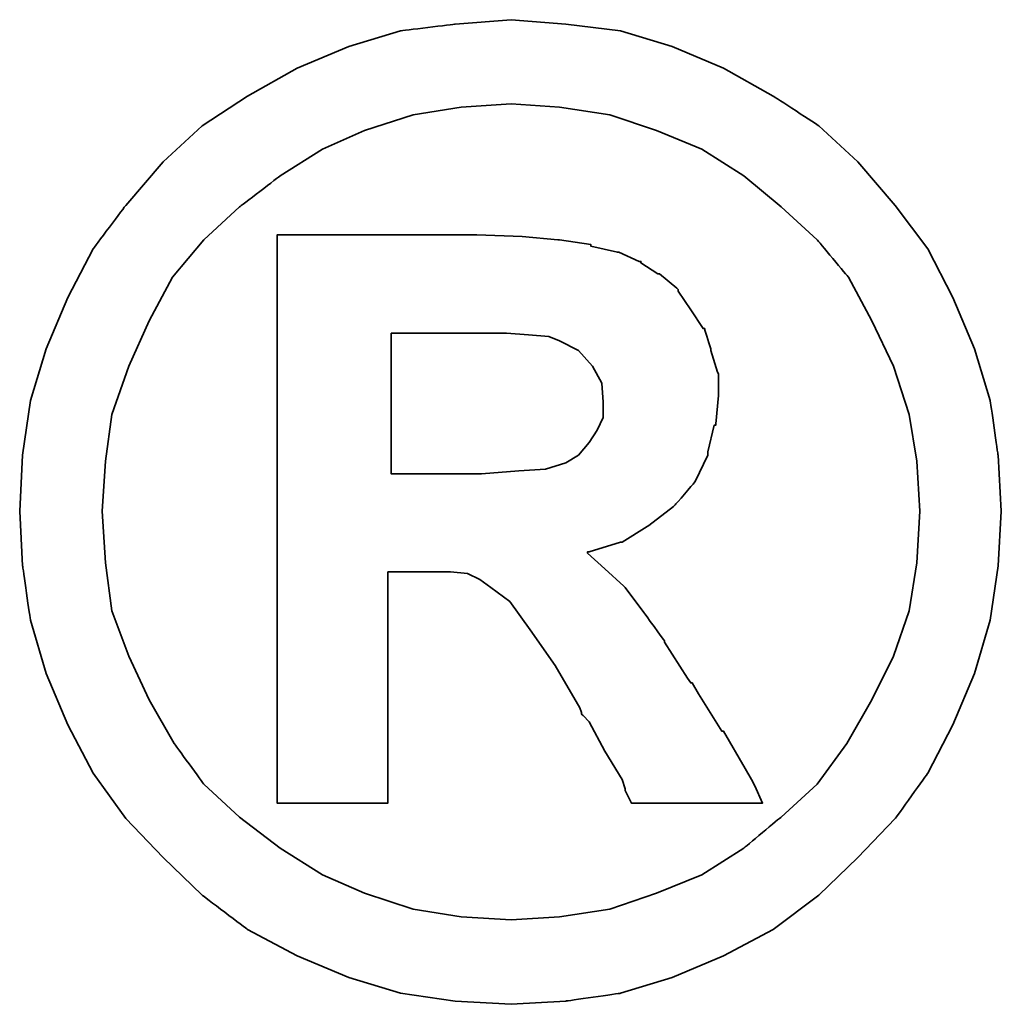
# Model space of a CAD drawing. Header units: inches. Extents: x 22 to 421, y 72 to 311.
# Tile 47 of 48: x 381.19 to 382.89, y 205.88 to 207.59. Entities that reach past the tile are written whole.
import ezdxf

# ---------------------------------------------------------------- set-up
doc = ezdxf.new("R2010")
doc.units = ezdxf.units.IN
doc.header["$LTSCALE"] = 0.4
doc.layers.add('DIM', color=4, linetype='Continuous')
doc.layers.add('layer 1', color=7, linetype='Continuous')

# ---------------------------------------------------------------- blocks, each defined once
blk = doc.blocks.new('TBI MOTION logo(完整正式版)')
at = {"layer": 'layer 1', "color": 22, "lineweight": 35}
for points, knots in [([(81.20634, 4.98624), (81.20634, 4.98624), (81.18649, 5.32862), (81.18649, 5.32862), (81.18649, 5.32862), (81.18649, 5.32862), (81.13886, 5.66206), (81.13886, 5.66206), (81.13886, 5.66206), (81.13886, 5.66206), (81.04359, 5.97764), (81.04359, 5.97764), (81.04359, 5.97764), (81.04359, 5.97764), (80.91061, 6.29124), (80.91061, 6.29124), (80.91061, 6.29124), (80.91061, 6.29124), (80.75778, 6.58697), (80.75778, 6.58697), (80.75778, 6.58697), (80.75778, 6.58697), (80.5593, 6.85294), (80.5593, 6.85294), (80.5593, 6.85294), (80.5593, 6.85294), (80.33105, 7.1189), (80.33105, 7.1189), (80.33105, 7.1189), (80.33105, 7.1189), (80.09287, 7.33921), (80.09287, 7.33921), (80.09287, 7.33921), (80.09287, 7.33921), (79.815, 7.51982), (79.815, 7.51982), (79.815, 7.51982), (79.815, 7.51982), (79.51133, 7.69051), (79.51133, 7.69051), (79.51133, 7.69051), (79.51133, 7.69051), (79.19773, 7.8235), (79.19773, 7.8235), (79.19773, 7.8235), (79.19773, 7.8235), (78.88215, 7.91877), (78.88215, 7.91877), (78.88215, 7.91877), (78.88215, 7.91877), (78.54871, 7.95846), (78.54871, 7.95846), (78.54871, 7.95846), (78.54871, 7.95846), (78.21526, 7.98625), (78.21526, 7.98625), (78.21526, 7.98625), (78.21526, 7.98625), (77.87388, 7.95846), (77.87388, 7.95846), (77.87388, 7.95846), (77.87388, 7.95846), (77.54044, 7.91877), (77.54044, 7.91877), (77.54044, 7.91877), (77.54044, 7.91877), (77.22485, 7.8235), (77.22485, 7.8235), (77.22485, 7.8235), (77.22485, 7.8235), (76.91027, 7.69051), (76.91027, 7.69051), (76.91027, 7.69051), (76.91027, 7.69051), (76.6056, 7.51982), (76.6056, 7.51982), (76.6056, 7.51982), (76.6056, 7.51982), (76.32972, 7.33921), (76.32972, 7.33921), (76.32972, 7.33921), (76.32972, 7.33921), (76.09154, 7.1189), (76.09154, 7.1189), (76.09154, 7.1189), (76.09154, 7.1189), (75.86329, 6.85294), (75.86329, 6.85294), (75.86329, 6.85294), (75.86329, 6.85294), (75.66382, 6.58697), (75.66382, 6.58697), (75.66382, 6.58697), (75.66382, 6.58697), (75.51099, 6.29124), (75.51099, 6.29124), (75.51099, 6.29124), (75.51099, 6.29124), (75.37702, 5.97764), (75.37702, 5.97764), (75.37702, 5.97764), (75.37702, 5.97764), (75.28175, 5.66206), (75.28175, 5.66206), (75.28175, 5.66206), (75.28175, 5.66206), (75.23411, 5.32862), (75.23411, 5.32862), (75.23411, 5.32862), (75.23411, 5.32862), (75.21625, 4.98624), (75.21625, 4.98624), (75.21625, 4.98624), (75.21625, 4.98624), (75.23411, 4.6528), (75.23411, 4.6528), (75.23411, 4.6528), (75.23411, 4.6528), (75.28175, 4.32035), (75.28175, 4.32035), (75.28175, 4.32035), (75.28175, 4.32035), (75.37702, 3.99583), (75.37702, 3.99583), (75.37702, 3.99583), (75.37702, 3.99583), (75.51099, 3.68224), (75.51099, 3.68224), (75.51099, 3.68224), (75.51099, 3.68224), (75.66382, 3.38749), (75.66382, 3.38749), (75.66382, 3.38749), (75.66382, 3.38749), (75.86329, 3.10963), (75.86329, 3.10963), (75.86329, 3.10963), (75.86329, 3.10963), (76.09154, 2.87145), (76.09154, 2.87145), (76.09154, 2.87145), (76.09154, 2.87145), (76.32972, 2.6432), (76.32972, 2.6432), (76.32972, 2.6432), (76.32972, 2.6432), (76.6056, 2.43381), (76.6056, 2.43381), (76.6056, 2.43381), (76.6056, 2.43381), (76.91027, 2.27205), (76.91027, 2.27205), (76.91027, 2.27205), (76.91027, 2.27205), (77.22485, 2.13906), (77.22485, 2.13906), (77.22485, 2.13906), (77.22485, 2.13906), (77.54044, 2.0438), (77.54044, 2.0438), (77.54044, 2.0438), (77.54044, 2.0438), (77.87388, 1.99616), (77.87388, 1.99616), (77.87388, 1.99616), (77.87388, 1.99616), (78.21526, 1.97631), (78.21526, 1.97631), (78.21526, 1.97631), (78.21526, 1.97631), (78.54871, 1.99616), (78.54871, 1.99616), (78.54871, 1.99616), (78.54871, 1.99616), (78.88215, 2.0438), (78.88215, 2.0438), (78.88215, 2.0438), (78.88215, 2.0438), (79.19773, 2.13906), (79.19773, 2.13906), (79.19773, 2.13906), (79.19773, 2.13906), (79.51133, 2.27205), (79.51133, 2.27205), (79.51133, 2.27205), (79.51133, 2.27205), (79.815, 2.43381), (79.815, 2.43381), (79.815, 2.43381), (79.815, 2.43381), (80.09287, 2.6432), (80.09287, 2.6432), (80.09287, 2.6432), (80.09287, 2.6432), (80.33105, 2.87145), (80.33105, 2.87145), (80.33105, 2.87145), (80.33105, 2.87145), (80.5593, 3.10963), (80.5593, 3.10963), (80.5593, 3.10963), (80.5593, 3.10963), (80.75778, 3.38749), (80.75778, 3.38749), (80.75778, 3.38749), (80.75778, 3.38749), (80.91061, 3.68224), (80.91061, 3.68224), (80.91061, 3.68224), (80.91061, 3.68224), (81.04359, 3.99583), (81.04359, 3.99583), (81.04359, 3.99583), (81.04359, 3.99583), (81.13886, 4.32035), (81.13886, 4.32035), (81.13886, 4.32035), (81.13886, 4.32035), (81.18649, 4.6528), (81.18649, 4.6528), (81.18649, 4.6528), (81.18649, 4.6528), (81.20634, 4.98624), (81.20634, 4.98624)], [0, 0, 0, 0, 0.0178571, 0.0178571, 0.0178571, 0.0178572, 0.0357143, 0.0357143, 0.0357143, 0.0357143, 0.0535714, 0.0535714, 0.0535714, 0.0535714, 0.0714286, 0.0714286, 0.0714286, 0.0714286, 0.0892857, 0.0892857, 0.0892857, 0.0892857, 0.1071429, 0.1071429, 0.1071429, 0.1071429, 0.125, 0.125, 0.125, 0.125, 0.1428571, 0.1428571, 0.1428571, 0.1428572, 0.1607143, 0.1607143, 0.1607143, 0.1607143, 0.1785714, 0.1785714, 0.1785714, 0.1785714, 0.1964286, 0.1964286, 0.1964286, 0.1964286, 0.2142857, 0.2142857, 0.2142857, 0.2142857, 0.2321429, 0.2321429, 0.2321429, 0.2321429, 0.25, 0.25, 0.25, 0.25, 0.2678571, 0.2678571, 0.2678571, 0.2678572, 0.2857143, 0.2857143, 0.2857143, 0.2857143, 0.3035714, 0.3035714, 0.3035714, 0.3035714, 0.3214286, 0.3214286, 0.3214286, 0.3214286, 0.3392857, 0.3392857, 0.3392857, 0.3392857, 0.3571429, 0.3571429, 0.3571429, 0.3571429, 0.375, 0.375, 0.375, 0.375, 0.3928571, 0.3928571, 0.3928571, 0.3928572, 0.4107143, 0.4107143, 0.4107143, 0.4107143, 0.4285714, 0.4285714, 0.4285714, 0.4285714, 0.4464286, 0.4464286, 0.4464286, 0.4464286, 0.4642857, 0.4642857, 0.4642857, 0.4642857, 0.4821429, 0.4821429, 0.4821429, 0.4821429, 0.5, 0.5, 0.5, 0.5, 0.5178571, 0.5178571, 0.5178571, 0.5178572, 0.5357143, 0.5357143, 0.5357143, 0.5357143, 0.5535714, 0.5535714, 0.5535714, 0.5535714, 0.5714286, 0.5714286, 0.5714286, 0.5714286, 0.5892857, 0.5892857, 0.5892857, 0.5892857, 0.6071429, 0.6071429, 0.6071429, 0.6071429, 0.625, 0.625, 0.625, 0.625, 0.6428571, 0.6428571, 0.6428571, 0.6428572, 0.6607143, 0.6607143, 0.6607143, 0.6607143, 0.6785714, 0.6785714, 0.6785714, 0.6785714, 0.6964286, 0.6964286, 0.6964286, 0.6964286, 0.7142857, 0.7142857, 0.7142857, 0.7142857, 0.7321429, 0.7321429, 0.7321429, 0.7321429, 0.75, 0.75, 0.75, 0.75, 0.7678571, 0.7678571, 0.7678571, 0.7678572, 0.7857143, 0.7857143, 0.7857143, 0.7857143, 0.8035714, 0.8035714, 0.8035714, 0.8035714, 0.8214286, 0.8214286, 0.8214286, 0.8214286, 0.8392857, 0.8392857, 0.8392857, 0.8392857, 0.8571429, 0.8571429, 0.8571429, 0.8571429, 0.875, 0.875, 0.875, 0.875, 0.8928571, 0.8928571, 0.8928571, 0.8928572, 0.9107143, 0.9107143, 0.9107143, 0.9107143, 0.9285714, 0.9285714, 0.9285714, 0.9285714, 0.9464286, 0.9464286, 0.9464286, 0.9464286, 0.9642857, 0.9642857, 0.9642857, 0.9642857, 0.9821429, 0.9821429, 0.9821429, 0.9821429, 1, 1, 1, 1]), ([(80.71014, 4.98624), (80.71014, 4.98624), (80.69129, 5.29091), (80.69129, 5.29091), (80.69129, 5.29091), (80.69129, 5.29091), (80.64464, 5.57672), (80.64464, 5.57672), (80.64464, 5.57672), (80.64464, 5.57672), (80.54937, 5.87245), (80.54937, 5.87245), (80.54937, 5.87245), (80.54937, 5.87245), (80.41639, 6.14833), (80.41639, 6.14833), (80.41639, 6.14833), (80.41639, 6.14833), (80.27349, 6.41429), (80.27349, 6.41429), (80.27349, 6.41429), (80.27349, 6.41429), (80.08295, 6.64255), (80.08295, 6.64255), (80.08295, 6.64255), (80.08295, 6.64255), (79.86264, 6.84301), (79.86264, 6.84301), (79.86264, 6.84301), (79.86264, 6.84301), (79.63439, 7.03355), (79.63439, 7.03355), (79.63439, 7.03355), (79.63439, 7.03355), (79.37835, 7.1963), (79.37835, 7.1963), (79.37835, 7.1963), (79.37835, 7.1963), (79.10246, 7.30944), (79.10246, 7.30944), (79.10246, 7.30944), (79.10246, 7.30944), (78.81665, 7.40471), (78.81665, 7.40471), (78.81665, 7.40471), (78.81665, 7.40471), (78.511, 7.45234), (78.511, 7.45234), (78.511, 7.45234), (78.511, 7.45234), (78.21526, 7.47219), (78.21526, 7.47219), (78.21526, 7.47219), (78.21526, 7.47219), (77.9106, 7.45234), (77.9106, 7.45234), (77.9106, 7.45234), (77.9106, 7.45234), (77.61685, 7.40471), (77.61685, 7.40471), (77.61685, 7.40471), (77.61685, 7.40471), (77.32012, 7.30944), (77.32012, 7.30944), (77.32012, 7.30944), (77.32012, 7.30944), (77.06309, 7.1963), (77.06309, 7.1963), (77.06309, 7.1963), (77.06309, 7.1963), (76.80606, 7.03355), (76.80606, 7.03355), (76.80606, 7.03355), (76.80606, 7.03355), (76.55797, 6.84301), (76.55797, 6.84301), (76.55797, 6.84301), (76.55797, 6.84301), (76.34063, 6.64255), (76.34063, 6.64255), (76.34063, 6.64255), (76.34063, 6.64255), (76.1491, 6.41429), (76.1491, 6.41429), (76.1491, 6.41429), (76.1491, 6.41429), (76.0062, 6.14833), (76.0062, 6.14833), (76.0062, 6.14833), (76.0062, 6.14833), (75.88314, 5.87245), (75.88314, 5.87245), (75.88314, 5.87245), (75.88314, 5.87245), (75.77794, 5.57672), (75.77794, 5.57672), (75.77794, 5.57672), (75.77794, 5.57672), (75.73924, 5.29091), (75.73924, 5.29091), (75.73924, 5.29091), (75.73924, 5.29091), (75.72039, 4.98624), (75.72039, 4.98624), (75.72039, 4.98624), (75.72039, 4.98624), (75.73924, 4.67165), (75.73924, 4.67165), (75.73924, 4.67165), (75.73924, 4.67165), (75.77794, 4.37791), (75.77794, 4.37791), (75.77794, 4.37791), (75.77794, 4.37791), (75.88314, 4.10102), (75.88314, 4.10102), (75.88314, 4.10102), (75.88314, 4.10102), (76.0062, 3.83407), (76.0062, 3.83407), (76.0062, 3.83407), (76.0062, 3.83407), (76.15902, 3.56811), (76.15902, 3.56811), (76.15902, 3.56811), (76.15902, 3.56811), (76.34063, 3.32001), (76.34063, 3.32001), (76.34063, 3.32001), (76.34063, 3.32001), (76.55797, 3.11955), (76.55797, 3.11955), (76.55797, 3.11955), (76.55797, 3.11955), (76.80606, 2.92901), (76.80606, 2.92901), (76.80606, 2.92901), (76.80606, 2.92901), (77.06309, 2.76725), (77.06309, 2.76725), (77.06309, 2.76725), (77.06309, 2.76725), (77.32012, 2.65412), (77.32012, 2.65412), (77.32012, 2.65412), (77.32012, 2.65412), (77.61685, 2.55786), (77.61685, 2.55786), (77.61685, 2.55786), (77.61685, 2.55786), (77.9106, 2.51022), (77.9106, 2.51022), (77.9106, 2.51022), (77.9106, 2.51022), (78.21526, 2.49137), (78.21526, 2.49137), (78.21526, 2.49137), (78.21526, 2.49137), (78.511, 2.51022), (78.511, 2.51022), (78.511, 2.51022), (78.511, 2.51022), (78.81665, 2.55786), (78.81665, 2.55786), (78.81665, 2.55786), (78.81665, 2.55786), (79.10246, 2.65412), (79.10246, 2.65412), (79.10246, 2.65412), (79.10246, 2.65412), (79.37835, 2.76725), (79.37835, 2.76725), (79.37835, 2.76725), (79.37835, 2.76725), (79.63439, 2.92901), (79.63439, 2.92901), (79.63439, 2.92901), (79.63439, 2.92901), (79.86264, 3.11955), (79.86264, 3.11955), (79.86264, 3.11955), (79.86264, 3.11955), (80.08295, 3.32001), (80.08295, 3.32001), (80.08295, 3.32001), (80.08295, 3.32001), (80.26356, 3.56811), (80.26356, 3.56811), (80.26356, 3.56811), (80.26356, 3.56811), (80.41639, 3.83407), (80.41639, 3.83407), (80.41639, 3.83407), (80.41639, 3.83407), (80.54937, 4.10102), (80.54937, 4.10102), (80.54937, 4.10102), (80.54937, 4.10102), (80.64464, 4.37791), (80.64464, 4.37791), (80.64464, 4.37791), (80.64464, 4.37791), (80.69129, 4.67165), (80.69129, 4.67165), (80.69129, 4.67165), (80.69129, 4.67165), (80.71014, 4.98624), (80.71014, 4.98624)], [0, 0, 0, 0, 0.0192308, 0.0192308, 0.0192308, 0.0192308, 0.0384615, 0.0384615, 0.0384615, 0.0384615, 0.0576923, 0.0576923, 0.0576923, 0.0576923, 0.0769231, 0.0769231, 0.0769231, 0.0769231, 0.0961538, 0.0961538, 0.0961538, 0.0961539, 0.1153846, 0.1153846, 0.1153846, 0.1153846, 0.1346154, 0.1346154, 0.1346154, 0.1346154, 0.1538462, 0.1538462, 0.1538462, 0.1538462, 0.1730769, 0.1730769, 0.1730769, 0.1730769, 0.1923077, 0.1923077, 0.1923077, 0.1923077, 0.2115385, 0.2115385, 0.2115385, 0.2115385, 0.2307692, 0.2307692, 0.2307692, 0.2307692, 0.25, 0.25, 0.25, 0.25, 0.2692308, 0.2692308, 0.2692308, 0.2692308, 0.2884615, 0.2884615, 0.2884615, 0.2884615, 0.3076923, 0.3076923, 0.3076923, 0.3076923, 0.3269231, 0.3269231, 0.3269231, 0.3269231, 0.3461538, 0.3461538, 0.3461538, 0.3461539, 0.3653846, 0.3653846, 0.3653846, 0.3653846, 0.3846154, 0.3846154, 0.3846154, 0.3846154, 0.4038462, 0.4038462, 0.4038462, 0.4038462, 0.4230769, 0.4230769, 0.4230769, 0.4230769, 0.4423077, 0.4423077, 0.4423077, 0.4423077, 0.4615385, 0.4615385, 0.4615385, 0.4615385, 0.4807692, 0.4807692, 0.4807692, 0.4807692, 0.5, 0.5, 0.5, 0.5, 0.5192308, 0.5192308, 0.5192308, 0.5192308, 0.5384615, 0.5384615, 0.5384615, 0.5384615, 0.5576923, 0.5576923, 0.5576923, 0.5576923, 0.5769231, 0.5769231, 0.5769231, 0.5769231, 0.5961538, 0.5961538, 0.5961538, 0.5961539, 0.6153846, 0.6153846, 0.6153846, 0.6153846, 0.6346154, 0.6346154, 0.6346154, 0.6346154, 0.6538462, 0.6538462, 0.6538462, 0.6538462, 0.6730769, 0.6730769, 0.6730769, 0.6730769, 0.6923077, 0.6923077, 0.6923077, 0.6923077, 0.7115385, 0.7115385, 0.7115385, 0.7115385, 0.7307692, 0.7307692, 0.7307692, 0.7307692, 0.75, 0.75, 0.75, 0.75, 0.7692308, 0.7692308, 0.7692308, 0.7692308, 0.7884615, 0.7884615, 0.7884615, 0.7884615, 0.8076923, 0.8076923, 0.8076923, 0.8076923, 0.8269231, 0.8269231, 0.8269231, 0.8269231, 0.8461538, 0.8461538, 0.8461538, 0.8461539, 0.8653846, 0.8653846, 0.8653846, 0.8653846, 0.8846154, 0.8846154, 0.8846154, 0.8846154, 0.9038462, 0.9038462, 0.9038462, 0.9038462, 0.9230769, 0.9230769, 0.9230769, 0.9230769, 0.9423077, 0.9423077, 0.9423077, 0.9423077, 0.9615385, 0.9615385, 0.9615385, 0.9615385, 0.9807692, 0.9807692, 0.9807692, 0.9807692, 1, 1, 1, 1]), ([(76.78721, 3.2823), (76.78721, 3.2823), (76.78721, 3.32001), (76.78721, 3.32001), (76.78721, 3.32001), (76.78721, 3.32001), (76.78721, 3.42422), (76.78721, 3.42422), (76.78721, 3.42422), (76.78721, 3.42422), (76.78721, 3.59689), (76.78721, 3.59689), (76.78721, 3.59689), (76.78721, 3.59689), (76.78721, 3.80529), (76.78721, 3.80529), (76.78721, 3.80529), (76.78721, 3.80529), (76.78721, 4.0524), (76.78721, 4.0524), (76.78721, 4.0524), (76.78721, 4.0524), (76.78721, 4.32035), (76.78721, 4.32035), (76.78721, 4.32035), (76.78721, 4.32035), (76.78721, 4.92868), (76.78721, 4.92868), (76.78721, 4.92868), (76.78721, 4.92868), (76.78721, 5.53801), (76.78721, 5.53801), (76.78721, 5.53801), (76.78721, 5.53801), (76.78721, 5.82482), (76.78721, 5.82482), (76.78721, 5.82482), (76.78721, 5.82482), (76.78721, 6.07291), (76.78721, 6.07291), (76.78721, 6.07291), (76.78721, 6.07291), (76.78721, 6.30017), (76.78721, 6.30017), (76.78721, 6.30017), (76.78721, 6.30017), (76.78721, 6.45399), (76.78721, 6.45399), (76.78721, 6.45399), (76.78721, 6.45399), (76.78721, 6.5572), (76.78721, 6.5572), (76.78721, 6.5572), (76.78721, 6.5572), (76.78721, 6.59689), (76.78721, 6.59689), (76.78721, 6.59689), (76.78721, 6.59689), (76.78721, 6.67232), (76.78721, 6.67232), (76.78721, 6.67232), (76.78721, 6.67232), (76.8537, 6.67232), (76.8537, 6.67232), (76.8537, 6.67232), (76.8537, 6.67232), (76.87355, 6.67232), (76.87355, 6.67232), (76.87355, 6.67232), (76.87355, 6.67232), (76.91027, 6.67232), (76.91027, 6.67232), (76.91027, 6.67232), (76.91027, 6.67232), (77.04424, 6.67232), (77.04424, 6.67232), (77.04424, 6.67232), (77.04424, 6.67232), (77.22485, 6.67232), (77.22485, 6.67232), (77.22485, 6.67232), (77.22485, 6.67232), (77.43524, 6.67232), (77.43524, 6.67232), (77.43524, 6.67232), (77.43524, 6.67232), (77.65357, 6.67232), (77.65357, 6.67232), (77.65357, 6.67232), (77.65357, 6.67232), (77.82625, 6.67232), (77.82625, 6.67232), (77.82625, 6.67232), (77.82625, 6.67232), (77.94037, 6.67232), (77.94037, 6.67232), (77.94037, 6.67232), (77.94037, 6.67232), (77.97709, 6.67232), (77.97709, 6.67232), (77.97709, 6.67232), (77.97709, 6.67232), (77.99694, 6.67232), (77.99694, 6.67232), (77.99694, 6.67232), (77.99694, 6.67232), (78.00686, 6.67232), (78.00686, 6.67232), (78.00686, 6.67232), (78.00686, 6.67232), (78.28275, 6.6624), (78.28275, 6.6624), (78.28275, 6.6624), (78.28275, 6.6624), (78.50107, 6.64255), (78.50107, 6.64255), (78.50107, 6.64255), (78.50107, 6.64255), (78.511, 6.64255), (78.511, 6.64255), (78.511, 6.64255), (78.511, 6.64255), (78.70154, 6.61476), (78.70154, 6.61476), (78.70154, 6.61476), (78.70154, 6.61476), (78.70154, 6.60483), (78.70154, 6.60483), (78.70154, 6.60483), (78.70154, 6.60483), (78.86429, 6.56713), (78.86429, 6.56713), (78.86429, 6.56713), (78.86429, 6.56713), (78.87223, 6.56713), (78.87223, 6.56713), (78.87223, 6.56713), (78.87223, 6.56713), (78.99727, 6.51056), (78.99727, 6.51056), (78.99727, 6.51056), (78.99727, 6.51056), (79.00719, 6.51056), (79.00719, 6.51056), (79.00719, 6.51056), (79.00719, 6.51056), (79.00719, 6.50162), (79.00719, 6.50162), (79.00719, 6.50162), (79.00719, 6.50162), (79.1104, 6.43415), (79.1104, 6.43415), (79.1104, 6.43415), (79.1104, 6.43415), (79.12132, 6.43415), (79.12132, 6.43415), (79.12132, 6.43415), (79.12132, 6.43415), (79.22552, 6.34781), (79.22552, 6.34781), (79.22552, 6.34781), (79.22552, 6.34781), (79.23544, 6.33888), (79.23544, 6.33888), (79.23544, 6.33888), (79.23544, 6.33888), (79.23544, 6.32895), (79.23544, 6.32895), (79.23544, 6.32895), (79.23544, 6.32895), (79.31087, 6.21483), (79.31087, 6.21483), (79.31087, 6.21483), (79.31087, 6.21483), (79.38629, 6.1007), (79.38629, 6.1007), (79.38629, 6.1007), (79.38629, 6.1007), (79.3972, 6.1007), (79.3972, 6.1007), (79.3972, 6.1007), (79.3972, 6.1007), (79.3972, 6.09078), (79.3972, 6.09078), (79.3972, 6.09078), (79.3972, 6.09078), (79.43392, 5.97764), (79.43392, 5.97764), (79.43392, 5.97764), (79.43392, 5.97764), (79.43392, 5.96772), (79.43392, 5.96772), (79.43392, 5.96772), (79.43392, 5.96772), (79.47362, 5.83474), (79.47362, 5.83474), (79.47362, 5.83474), (79.47362, 5.83474), (79.48156, 5.82482), (79.48156, 5.82482), (79.48156, 5.82482), (79.48156, 5.82482), (79.48156, 5.69977), (79.48156, 5.69977), (79.48156, 5.69977), (79.48156, 5.69977), (79.48156, 5.69183), (79.48156, 5.69183), (79.48156, 5.69183), (79.48156, 5.69183), (79.4637, 5.51915), (79.4637, 5.51915), (79.4637, 5.51915), (79.4637, 5.51915), (79.4637, 5.51122), (79.4637, 5.51122), (79.4637, 5.51122), (79.4637, 5.51122), (79.45377, 5.51122), (79.45377, 5.51122), (79.45377, 5.51122), (79.45377, 5.51122), (79.41507, 5.34847), (79.41507, 5.34847), (79.41507, 5.34847), (79.41507, 5.34847), (79.41507, 5.33854), (79.41507, 5.33854), (79.41507, 5.33854), (79.41507, 5.33854), (79.41507, 5.32862), (79.41507, 5.32862), (79.41507, 5.32862), (79.41507, 5.32862), (79.33865, 5.16785), (79.33865, 5.16785), (79.33865, 5.16785), (79.33865, 5.16785), (79.33071, 5.15693), (79.33071, 5.15693), (79.33071, 5.15693), (79.33071, 5.15693), (79.2156, 5.02495), (79.2156, 5.02495), (79.2156, 5.02495), (79.2156, 5.02495), (79.20567, 5.01502), (79.20567, 5.01502), (79.20567, 5.01502), (79.20567, 5.01502), (79.05483, 4.89991), (79.05483, 4.89991), (79.05483, 4.89991), (79.05483, 4.89991), (79.04491, 4.89197), (79.04491, 4.89197), (79.04491, 4.89197), (79.04491, 4.89197), (78.89208, 4.7967), (78.89208, 4.7967), (78.89208, 4.7967), (78.89208, 4.7967), (78.88215, 4.7967), (78.88215, 4.7967), (78.88215, 4.7967), (78.88215, 4.7967), (78.69161, 4.73913), (78.69161, 4.73913), (78.69161, 4.73913), (78.69161, 4.73913), (78.68169, 4.73913), (78.68169, 4.73913), (78.68169, 4.73913), (78.68169, 4.73913), (78.68169, 4.72921), (78.68169, 4.72921), (78.68169, 4.72921), (78.68169, 4.72921), (78.78688, 4.63394), (78.78688, 4.63394), (78.78688, 4.63394), (78.78688, 4.63394), (78.902, 4.52875), (78.902, 4.52875), (78.902, 4.52875), (78.902, 4.52875), (78.91093, 4.52081), (78.91093, 4.52081), (78.91093, 4.52081), (78.91093, 4.52081), (79.02506, 4.36798), (79.02506, 4.36798), (79.02506, 4.36798), (79.02506, 4.36798), (79.1501, 4.1953), (79.1501, 4.1953), (79.1501, 4.1953), (79.1501, 4.1953), (79.1501, 4.18736), (79.1501, 4.18736), (79.1501, 4.18736), (79.1501, 4.18736), (79.29201, 3.96705), (79.29201, 3.96705), (79.29201, 3.96705), (79.29201, 3.96705), (79.31087, 3.93828), (79.31087, 3.93828), (79.31087, 3.93828), (79.31087, 3.93828), (79.32079, 3.93828), (79.32079, 3.93828), (79.32079, 3.93828), (79.32079, 3.93828), (79.3585, 3.87178), (79.3585, 3.87178), (79.3585, 3.87178), (79.3585, 3.87178), (79.50141, 3.64353), (79.50141, 3.64353), (79.50141, 3.64353), (79.50141, 3.64353), (79.51133, 3.64353), (79.51133, 3.64353), (79.51133, 3.64353), (79.51133, 3.64353), (79.64431, 3.41528), (79.64431, 3.41528), (79.64431, 3.41528), (79.64431, 3.41528), (79.68202, 3.3478), (79.68202, 3.3478), (79.68202, 3.3478), (79.68202, 3.3478), (79.70187, 3.31009), (79.70187, 3.31009), (79.70187, 3.31009), (79.70187, 3.31009), (79.7495, 3.2049), (79.7495, 3.2049), (79.7495, 3.2049), (79.7495, 3.2049), (79.64431, 3.2049), (79.64431, 3.2049), (79.64431, 3.2049), (79.64431, 3.2049), (79.62546, 3.2049), (79.62546, 3.2049), (79.62546, 3.2049), (79.62546, 3.2049), (79.53912, 3.2049), (79.53912, 3.2049), (79.53912, 3.2049), (79.53912, 3.2049), (79.31087, 3.2049), (79.31087, 3.2049), (79.31087, 3.2049), (79.31087, 3.2049), (79.08262, 3.2049), (79.08262, 3.2049), (79.08262, 3.2049), (79.08262, 3.2049), (79.00719, 3.2049), (79.00719, 3.2049), (79.00719, 3.2049), (79.00719, 3.2049), (78.98735, 3.2049), (78.98735, 3.2049), (78.98735, 3.2049), (78.98735, 3.2049), (78.94964, 3.2049), (78.94964, 3.2049), (78.94964, 3.2049), (78.94964, 3.2049), (78.92979, 3.24459), (78.92979, 3.24459), (78.92979, 3.24459), (78.92979, 3.24459), (78.91093, 3.2823), (78.91093, 3.2823), (78.91093, 3.2823), (78.91093, 3.2823), (78.91093, 3.29223), (78.91093, 3.29223), (78.91093, 3.29223), (78.91093, 3.29223), (78.89208, 3.3478), (78.89208, 3.3478), (78.89208, 3.3478), (78.89208, 3.3478), (78.78688, 3.52048), (78.78688, 3.52048), (78.78688, 3.52048), (78.78688, 3.52048), (78.69161, 3.7001), (78.69161, 3.7001), (78.69161, 3.7001), (78.69161, 3.7001), (78.6539, 3.7388), (78.6539, 3.7388), (78.6539, 3.7388), (78.6539, 3.7388), (78.64398, 3.74873), (78.64398, 3.74873), (78.64398, 3.74873), (78.64398, 3.74873), (78.64398, 3.75766), (78.64398, 3.75766), (78.64398, 3.75766), (78.64398, 3.75766), (78.63405, 3.78644), (78.63405, 3.78644), (78.63405, 3.78644), (78.63405, 3.78644), (78.48321, 4.04347), (78.48321, 4.04347), (78.48321, 4.04347), (78.48321, 4.04347), (78.33038, 4.2618), (78.33038, 4.2618), (78.33038, 4.2618), (78.33038, 4.2618), (78.20732, 4.43447), (78.20732, 4.43447), (78.20732, 4.43447), (78.20732, 4.43447), (78.09221, 4.52081), (78.09221, 4.52081), (78.09221, 4.52081), (78.09221, 4.52081), (78.02472, 4.56845), (78.02472, 4.56845), (78.02472, 4.56845), (78.02472, 4.56845), (77.9493, 4.60616), (77.9493, 4.60616), (77.9493, 4.60616), (77.9493, 4.60616), (77.8451, 4.61608), (77.8451, 4.61608), (77.8451, 4.61608), (77.8451, 4.61608), (77.71113, 4.61608), (77.71113, 4.61608), (77.71113, 4.61608), (77.71113, 4.61608), (77.69128, 4.61608), (77.69128, 4.61608), (77.69128, 4.61608), (77.69128, 4.61608), (77.67342, 4.61608), (77.67342, 4.61608), (77.67342, 4.61608), (77.67342, 4.61608), (77.5583, 4.61608), (77.5583, 4.61608), (77.5583, 4.61608), (77.5583, 4.61608), (77.46303, 4.61608), (77.46303, 4.61608), (77.46303, 4.61608), (77.46303, 4.61608), (77.46303, 4.54761), (77.46303, 4.54761), (77.46303, 4.54761), (77.46303, 4.54761), (77.46303, 4.47318), (77.46303, 4.47318), (77.46303, 4.47318), (77.46303, 4.47318), (77.46303, 4.24294), (77.46303, 4.24294), (77.46303, 4.24294), (77.46303, 4.24294), (77.46303, 3.99583), (77.46303, 3.99583), (77.46303, 3.99583), (77.46303, 3.99583), (77.46303, 3.72888), (77.46303, 3.72888), (77.46303, 3.72888), (77.46303, 3.72888), (77.46303, 3.51055), (77.46303, 3.51055), (77.46303, 3.51055), (77.46303, 3.51055), (77.46303, 3.42422), (77.46303, 3.42422), (77.46303, 3.42422), (77.46303, 3.42422), (77.46303, 3.35773), (77.46303, 3.35773), (77.46303, 3.35773), (77.46303, 3.35773), (77.46303, 3.30017), (77.46303, 3.30017), (77.46303, 3.30017), (77.46303, 3.30017), (77.46303, 3.2823), (77.46303, 3.2823), (77.46303, 3.2823), (77.46303, 3.2823), (77.46303, 3.2049), (77.46303, 3.2049), (77.46303, 3.2049), (77.46303, 3.2049), (77.39753, 3.2049), (77.39753, 3.2049), (77.39753, 3.2049), (77.39753, 3.2049), (77.37768, 3.2049), (77.37768, 3.2049), (77.37768, 3.2049), (77.37768, 3.2049), (77.32012, 3.2049), (77.32012, 3.2049), (77.32012, 3.2049), (77.32012, 3.2049), (77.12165, 3.2049), (77.12165, 3.2049), (77.12165, 3.2049), (77.12165, 3.2049), (76.94897, 3.2049), (76.94897, 3.2049), (76.94897, 3.2049), (76.94897, 3.2049), (76.8924, 3.2049), (76.8924, 3.2049), (76.8924, 3.2049), (76.8924, 3.2049), (76.8537, 3.2049), (76.8537, 3.2049), (76.8537, 3.2049), (76.8537, 3.2049), (76.78721, 3.2049), (76.78721, 3.2049), (76.78721, 3.2049), (76.78721, 3.2049), (76.78721, 3.2823), (76.78721, 3.2823)], [0, 0, 0, 0, 0.0074074, 0.0074074, 0.0074074, 0.0074074, 0.0148148, 0.0148148, 0.0148148, 0.0148148, 0.0222222, 0.0222222, 0.0222222, 0.0222222, 0.0296296, 0.0296296, 0.0296296, 0.0296296, 0.037037, 0.037037, 0.037037, 0.037037, 0.0444444, 0.0444444, 0.0444444, 0.0444445, 0.0518519, 0.0518519, 0.0518519, 0.0518519, 0.0592593, 0.0592593, 0.0592593, 0.0592593, 0.0666667, 0.0666667, 0.0666667, 0.0666667, 0.0740741, 0.0740741, 0.0740741, 0.0740741, 0.0814815, 0.0814815, 0.0814815, 0.0814815, 0.0888889, 0.0888889, 0.0888889, 0.0888889, 0.0962963, 0.0962963, 0.0962963, 0.0962963, 0.1037037, 0.1037037, 0.1037037, 0.1037037, 0.1111111, 0.1111111, 0.1111111, 0.1111111, 0.1185185, 0.1185185, 0.1185185, 0.1185185, 0.1259259, 0.1259259, 0.1259259, 0.1259259, 0.1333333, 0.1333333, 0.1333333, 0.1333333, 0.1407407, 0.1407407, 0.1407407, 0.1407408, 0.1481481, 0.1481481, 0.1481481, 0.1481482, 0.1555556, 0.1555556, 0.1555556, 0.1555556, 0.162963, 0.162963, 0.162963, 0.162963, 0.1703704, 0.1703704, 0.1703704, 0.1703704, 0.1777778, 0.1777778, 0.1777778, 0.1777778, 0.1851852, 0.1851852, 0.1851852, 0.1851852, 0.1925926, 0.1925926, 0.1925926, 0.1925926, 0.2, 0.2, 0.2, 0.2, 0.2074074, 0.2074074, 0.2074074, 0.2074074, 0.2148148, 0.2148148, 0.2148148, 0.2148148, 0.2222222, 0.2222222, 0.2222222, 0.2222222, 0.2296296, 0.2296296, 0.2296296, 0.2296296, 0.237037, 0.237037, 0.237037, 0.237037, 0.2444444, 0.2444444, 0.2444444, 0.2444445, 0.2518519, 0.2518519, 0.2518519, 0.2518519, 0.2592593, 0.2592593, 0.2592593, 0.2592593, 0.2666667, 0.2666667, 0.2666667, 0.2666667, 0.2740741, 0.2740741, 0.2740741, 0.2740741, 0.2814815, 0.2814815, 0.2814815, 0.2814815, 0.2888889, 0.2888889, 0.2888889, 0.2888889, 0.2962963, 0.2962963, 0.2962963, 0.2962963, 0.3037037, 0.3037037, 0.3037037, 0.3037037, 0.3111111, 0.3111111, 0.3111111, 0.3111111, 0.3185185, 0.3185185, 0.3185185, 0.3185185, 0.3259259, 0.3259259, 0.3259259, 0.3259259, 0.3333333, 0.3333333, 0.3333333, 0.3333333, 0.3407407, 0.3407407, 0.3407407, 0.3407408, 0.3481481, 0.3481481, 0.3481481, 0.3481482, 0.3555556, 0.3555556, 0.3555556, 0.3555556, 0.362963, 0.362963, 0.362963, 0.362963, 0.3703704, 0.3703704, 0.3703704, 0.3703704, 0.3777778, 0.3777778, 0.3777778, 0.3777778, 0.3851852, 0.3851852, 0.3851852, 0.3851852, 0.3925926, 0.3925926, 0.3925926, 0.3925926, 0.4, 0.4, 0.4, 0.4, 0.4074074, 0.4074074, 0.4074074, 0.4074074, 0.4148148, 0.4148148, 0.4148148, 0.4148148, 0.4222222, 0.4222222, 0.4222222, 0.4222222, 0.4296296, 0.4296296, 0.4296296, 0.4296296, 0.437037, 0.437037, 0.437037, 0.437037, 0.4444444, 0.4444444, 0.4444444, 0.4444445, 0.4518519, 0.4518519, 0.4518519, 0.4518519, 0.4592593, 0.4592593, 0.4592593, 0.4592593, 0.4666667, 0.4666667, 0.4666667, 0.4666667, 0.4740741, 0.4740741, 0.4740741, 0.4740741, 0.4814815, 0.4814815, 0.4814815, 0.4814815, 0.4888889, 0.4888889, 0.4888889, 0.4888889, 0.4962963, 0.4962963, 0.4962963, 0.4962963, 0.5037037, 0.5037037, 0.5037037, 0.5037037, 0.5111111, 0.5111111, 0.5111111, 0.5111111, 0.5185185, 0.5185185, 0.5185185, 0.5185185, 0.5259259, 0.5259259, 0.5259259, 0.5259259, 0.5333333, 0.5333333, 0.5333333, 0.5333333, 0.5407407, 0.5407407, 0.5407407, 0.5407408, 0.5481481, 0.5481481, 0.5481481, 0.5481482, 0.5555556, 0.5555556, 0.5555556, 0.5555556, 0.562963, 0.562963, 0.562963, 0.562963, 0.5703704, 0.5703704, 0.5703704, 0.5703704, 0.5777778, 0.5777778, 0.5777778, 0.5777778, 0.5851852, 0.5851852, 0.5851852, 0.5851852, 0.5925926, 0.5925926, 0.5925926, 0.5925926, 0.6, 0.6, 0.6, 0.6, 0.6074074, 0.6074074, 0.6074074, 0.6074074, 0.6148148, 0.6148148, 0.6148148, 0.6148148, 0.6222222, 0.6222222, 0.6222222, 0.6222222, 0.6296296, 0.6296296, 0.6296296, 0.6296296, 0.637037, 0.637037, 0.637037, 0.637037, 0.6444444, 0.6444444, 0.6444444, 0.6444445, 0.6518519, 0.6518519, 0.6518519, 0.6518519, 0.6592593, 0.6592593, 0.6592593, 0.6592593, 0.6666667, 0.6666667, 0.6666667, 0.6666667, 0.6740741, 0.6740741, 0.6740741, 0.6740741, 0.6814815, 0.6814815, 0.6814815, 0.6814815, 0.6888889, 0.6888889, 0.6888889, 0.6888889, 0.6962963, 0.6962963, 0.6962963, 0.6962963, 0.7037037, 0.7037037, 0.7037037, 0.7037037, 0.7111111, 0.7111111, 0.7111111, 0.7111111, 0.7185185, 0.7185185, 0.7185185, 0.7185185, 0.7259259, 0.7259259, 0.7259259, 0.7259259, 0.7333333, 0.7333333, 0.7333333, 0.7333333, 0.7407407, 0.7407407, 0.7407407, 0.7407408, 0.7481481, 0.7481481, 0.7481481, 0.7481482, 0.7555556, 0.7555556, 0.7555556, 0.7555556, 0.762963, 0.762963, 0.762963, 0.762963, 0.7703704, 0.7703704, 0.7703704, 0.7703704, 0.7777778, 0.7777778, 0.7777778, 0.7777778, 0.7851852, 0.7851852, 0.7851852, 0.7851852, 0.7925926, 0.7925926, 0.7925926, 0.7925926, 0.8, 0.8, 0.8, 0.8, 0.8074074, 0.8074074, 0.8074074, 0.8074074, 0.8148148, 0.8148148, 0.8148148, 0.8148148, 0.8222222, 0.8222222, 0.8222222, 0.8222222, 0.8296296, 0.8296296, 0.8296296, 0.8296296, 0.837037, 0.837037, 0.837037, 0.837037, 0.8444444, 0.8444444, 0.8444444, 0.8444445, 0.8518519, 0.8518519, 0.8518519, 0.8518519, 0.8592593, 0.8592593, 0.8592593, 0.8592593, 0.8666667, 0.8666667, 0.8666667, 0.8666667, 0.8740741, 0.8740741, 0.8740741, 0.8740741, 0.8814815, 0.8814815, 0.8814815, 0.8814815, 0.8888889, 0.8888889, 0.8888889, 0.8888889, 0.8962963, 0.8962963, 0.8962963, 0.8962963, 0.9037037, 0.9037037, 0.9037037, 0.9037037, 0.9111111, 0.9111111, 0.9111111, 0.9111111, 0.9185185, 0.9185185, 0.9185185, 0.9185185, 0.9259259, 0.9259259, 0.9259259, 0.9259259, 0.9333333, 0.9333333, 0.9333333, 0.9333333, 0.9407407, 0.9407407, 0.9407407, 0.9407408, 0.9481481, 0.9481481, 0.9481481, 0.9481482, 0.9555556, 0.9555556, 0.9555556, 0.9555556, 0.962963, 0.962963, 0.962963, 0.962963, 0.9703704, 0.9703704, 0.9703704, 0.9703704, 0.9777778, 0.9777778, 0.9777778, 0.9777778, 0.9851852, 0.9851852, 0.9851852, 0.9851852, 0.9925926, 0.9925926, 0.9925926, 0.9925926, 1, 1, 1, 1]), ([(77.48288, 6.07291), (77.48288, 6.07291), (77.48288, 5.99551), (77.48288, 5.99551), (77.48288, 5.99551), (77.48288, 5.99551), (77.48288, 5.82482), (77.48288, 5.82482), (77.48288, 5.82482), (77.48288, 5.82482), (77.48288, 5.63328), (77.48288, 5.63328), (77.48288, 5.63328), (77.48288, 5.63328), (77.48288, 5.46358), (77.48288, 5.46358), (77.48288, 5.46358), (77.48288, 5.46358), (77.48288, 5.29091), (77.48288, 5.29091), (77.48288, 5.29091), (77.48288, 5.29091), (77.48288, 5.21449), (77.48288, 5.21449), (77.48288, 5.21449), (77.48288, 5.21449), (77.50074, 5.21449), (77.50074, 5.21449), (77.50074, 5.21449), (77.50074, 5.21449), (77.71113, 5.21449), (77.71113, 5.21449), (77.71113, 5.21449), (77.71113, 5.21449), (77.94037, 5.21449), (77.94037, 5.21449), (77.94037, 5.21449), (77.94037, 5.21449), (78.01579, 5.21449), (78.01579, 5.21449), (78.01579, 5.21449), (78.01579, 5.21449), (78.03465, 5.21449), (78.03465, 5.21449), (78.03465, 5.21449), (78.03465, 5.21449), (78.2629, 5.23335), (78.2629, 5.23335), (78.2629, 5.23335), (78.2629, 5.23335), (78.42565, 5.24327), (78.42565, 5.24327), (78.42565, 5.24327), (78.42565, 5.24327), (78.54871, 5.28098), (78.54871, 5.28098), (78.54871, 5.28098), (78.54871, 5.28098), (78.62611, 5.32862), (78.62611, 5.32862), (78.62611, 5.32862), (78.62611, 5.32862), (78.69161, 5.40503), (78.69161, 5.40503), (78.69161, 5.40503), (78.69161, 5.40503), (78.73925, 5.48145), (78.73925, 5.48145), (78.73925, 5.48145), (78.73925, 5.48145), (78.77696, 5.55885), (78.77696, 5.55885), (78.77696, 5.55885), (78.77696, 5.55885), (78.77696, 5.65214), (78.77696, 5.65214), (78.77696, 5.65214), (78.77696, 5.65214), (78.76902, 5.76726), (78.76902, 5.76726), (78.76902, 5.76726), (78.76902, 5.76726), (78.71146, 5.87245), (78.71146, 5.87245), (78.71146, 5.87245), (78.71146, 5.87245), (78.62611, 5.96772), (78.62611, 5.96772), (78.62611, 5.96772), (78.62611, 5.96772), (78.511, 6.02528), (78.511, 6.02528), (78.511, 6.02528), (78.511, 6.02528), (78.44451, 6.05306), (78.44451, 6.05306), (78.44451, 6.05306), (78.44451, 6.05306), (78.32046, 6.06299), (78.32046, 6.06299), (78.32046, 6.06299), (78.32046, 6.06299), (78.18748, 6.07291), (78.18748, 6.07291), (78.18748, 6.07291), (78.18748, 6.07291), (77.99694, 6.07291), (77.99694, 6.07291), (77.99694, 6.07291), (77.99694, 6.07291), (77.97709, 6.07291), (77.97709, 6.07291), (77.97709, 6.07291), (77.97709, 6.07291), (77.90167, 6.07291), (77.90167, 6.07291), (77.90167, 6.07291), (77.90167, 6.07291), (77.69128, 6.07291), (77.69128, 6.07291), (77.69128, 6.07291), (77.69128, 6.07291), (77.50074, 6.07291), (77.50074, 6.07291), (77.50074, 6.07291), (77.50074, 6.07291), (77.48288, 6.07291), (77.48288, 6.07291)], [0, 0, 0, 0, 0.03125, 0.03125, 0.03125, 0.03125, 0.0625, 0.0625, 0.0625, 0.0625, 0.09375, 0.09375, 0.09375, 0.09375, 0.125, 0.125, 0.125, 0.125, 0.15625, 0.15625, 0.15625, 0.15625, 0.1875, 0.1875, 0.1875, 0.1875, 0.21875, 0.21875, 0.21875, 0.21875, 0.25, 0.25, 0.25, 0.25, 0.28125, 0.28125, 0.28125, 0.28125, 0.3125, 0.3125, 0.3125, 0.3125, 0.34375, 0.34375, 0.34375, 0.34375, 0.375, 0.375, 0.375, 0.375, 0.40625, 0.40625, 0.40625, 0.40625, 0.4375, 0.4375, 0.4375, 0.4375, 0.46875, 0.46875, 0.46875, 0.46875, 0.5, 0.5, 0.5, 0.5, 0.53125, 0.53125, 0.53125, 0.53125, 0.5625, 0.5625, 0.5625, 0.5625, 0.59375, 0.59375, 0.59375, 0.59375, 0.625, 0.625, 0.625, 0.625, 0.65625, 0.65625, 0.65625, 0.65625, 0.6875, 0.6875, 0.6875, 0.6875, 0.71875, 0.71875, 0.71875, 0.71875, 0.75, 0.75, 0.75, 0.75, 0.78125, 0.78125, 0.78125, 0.78125, 0.8125, 0.8125, 0.8125, 0.8125, 0.84375, 0.84375, 0.84375, 0.84375, 0.875, 0.875, 0.875, 0.875, 0.90625, 0.90625, 0.90625, 0.90625, 0.9375, 0.9375, 0.9375, 0.9375, 0.96875, 0.96875, 0.96875, 0.96875, 1, 1, 1, 1])]:
    blk.add_open_spline(points, degree=3, knots=knots, dxfattribs=at)

msp = doc.modelspace()

# ---------------------------------------------------------------- block references
at = {"layer": 'DIM', "xscale": 0.2835000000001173, "yscale": 0.2835000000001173, "zscale": 0.2835000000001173}
msp.add_blockref('TBI MOTION logo(完整正式版)', (359.8657, 205.3238), dxfattribs=at)

doc.saveas('drawing.dxf')
